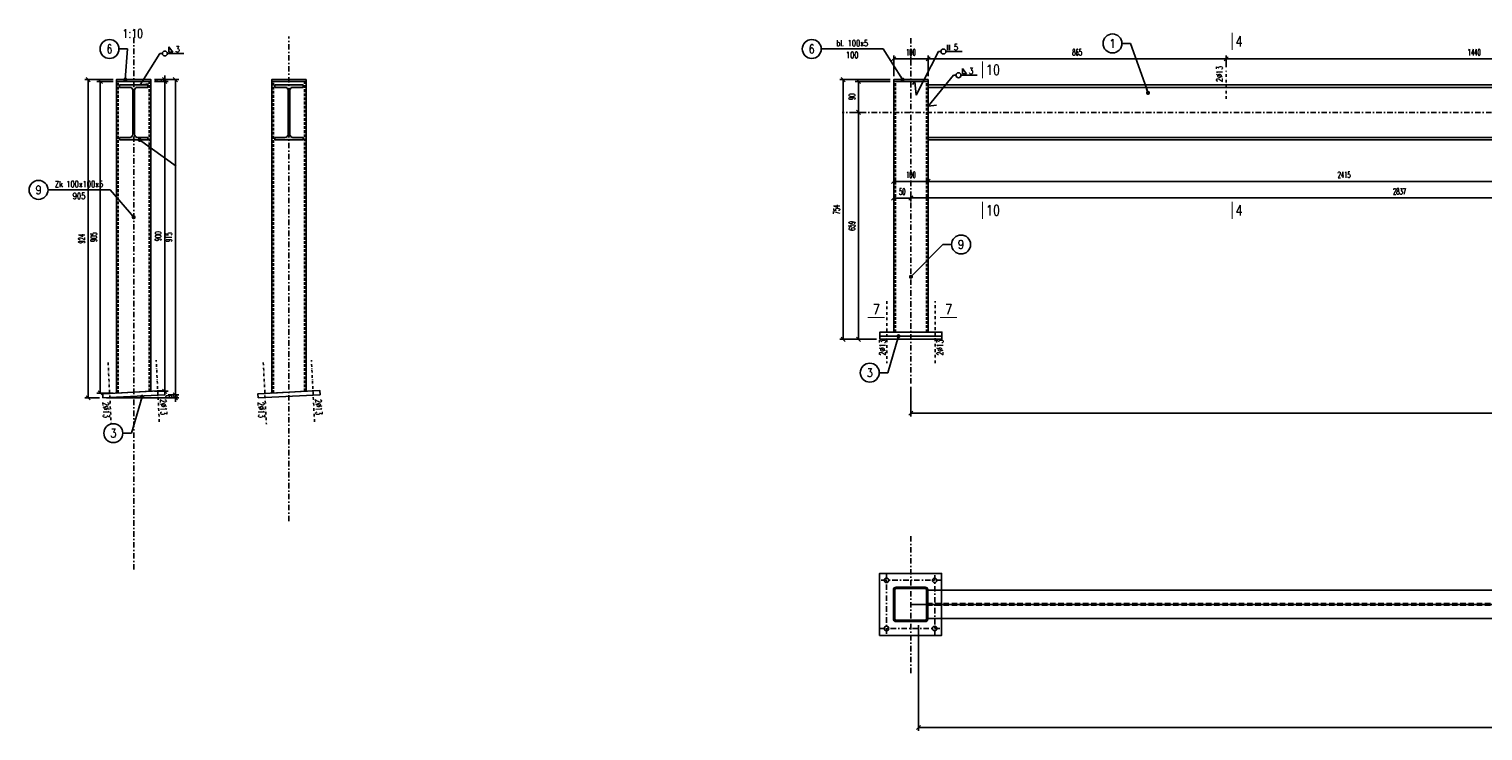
# Model space of a CAD drawing. Header units: millimetres. Extents: x -228255 to 14536, y -140109 to 119945.
# Tile 30 of 123: x -196131 to -191910, y 58264 to 60302. Entities that reach past the tile are written whole.
import ezdxf
from ezdxf.enums import TextEntityAlignment as Align

# ---------------------------------------------------------------- set-up
doc = ezdxf.new("R2010")
doc.units = ezdxf.units.MM
doc.header["$LTSCALE"] = 2.5
for name, pattern in [('DASHDOT', [25.4, 12.7, -6.35, 0, -6.35]), ('DASHDOT2', [12.7, 6.35, -3.175, 0, -3.175]), ('DASHED2', [9.524999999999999, 6.35, -3.175])]:
    doc.linetypes.add(name, pattern=pattern)
for name, color, linetype in [('Gruba', 6, 'Continuous'), ('Opisy_stal', 7, 'Continuous'), ('Osie', 134, 'DASHDOT'), ('Osie_laczniki', 157, 'DASHDOT2'), ('stal', 4, 'Continuous'), ('Stal_nw', 181, 'DASHED2'), ('Stal_przekroj', 1, 'Continuous'), ('Tekst', 31, 'Continuous'), ('Wymiary', 86, 'Continuous')]:
    doc.layers.add(name, color=color, linetype=linetype)
doc.styles.get("Standard").update_dxf_attribs({"font": 'romans.shx', "width": 0.65})
doc.styles.add('style1', font='romand.shx', dxfattribs={"width": 0.8})
doc.styles.add('style3', font='romans.shx', dxfattribs={"width": 0.5})
doc.dimstyles.new('Skala_10', dxfattribs={"dimtxt": 18, "dimasz": 12, "dimexe": 10, "dimexo": 10, "dimgap": 10, "dimtad": 1, "dimdec": 0, "dimdsep": 46, "dimtxsty": 'style3', "dimblk": 'OBLIQUE', "dimcen": 0, "dimdle": 1, "dimclrd": 256, "dimclre": 256, "dimclrt": 31, "dimadec": 1, "dimazin": 0, "dimtfac": 1, "dimtdec": 0, "dimtix": 1, "dimtmove": 2, "dimatfit": 0, "dimldrblk": 'DOT', "dimfxl": 1, "dimtolj": 1, "dimtzin": 0, "dimlwd": -1, "dimlwe": -1, "dimarcsym": 0})
doc.dimstyles.new('Skala_10$7', dxfattribs={"dimscale": 0, "dimtxt": 18, "dimasz": 12, "dimexe": 10, "dimexo": 15, "dimgap": 5, "dimtad": 1, "dimdec": 0, "dimrnd": 0.5, "dimzin": 9, "dimdsep": 46, "dimtxsty": 'Standard', "dimblk1": 'OBLIQUE', "dimblk2": 'OBLIQUE', "dimsah": 1, "dimcen": 10, "dimdle": 10, "dimclrt": 31, "dimadec": 0, "dimazin": 0, "dimtfac": 1, "dimtdec": 0, "dimtmove": 2, "dimatfit": 3, "dimldrblk": 'DOT', "dimfxl": 1, "dimtolj": 1, "dimtzin": 9, "dimarcsym": 0})

# ---------------------------------------------------------------- blocks, each defined once
blk = doc.blocks.new('I160PE')
for p, q in [((-41, 160), (41, 160)), ((-41, 160), (-41, 152.6)), ((-41, 152.6), (-11.5, 152.6)), ((-2.5, 16.4), (-2.5, 143.6)), ((2.5, 16.4), (2.5, 143.6)), ((11.5, 152.6), (41, 152.6)), ((41, 160), (41, 152.6)), ((-41, 7.4), (-11.5, 7.399999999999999)), ((-41, 7.4), (-41, 0)), ((-41, 0), (41, 0)), ((11.5, 7.399999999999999), (41, 7.4)), ((41, 7.4), (41, 0))]:
    blk.add_line(p, q)
for centre, start, end in [((-11.5, 143.6), 0, 90), ((11.5, 143.6), 90, 180), ((-11.5, 16.4), 270, 0), ((11.5, 16.4), 180, 270)]:
    blk.add_arc(centre, 9, start, end)
blk = doc.blocks.new('Pach_obwod_prawa')
at = {"color": 7}
for p, q in [((0, 2.842170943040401e-14), (7.200000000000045, 2.842170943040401e-14)), ((21.59999999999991, 2.842170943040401e-14), (69.11999999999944, 2.842170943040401e-14)), ((26.23679999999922, 4.320000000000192), (26.23679999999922, 19.44000000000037)), ((26.23679999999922, 19.44000000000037), (37.75680000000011, 4.320000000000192)), ((37.75680000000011, 4.320000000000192), (26.23679999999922, 4.320000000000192))]:
    blk.add_line(p, q, dxfattribs=at)
blk.add_circle((14.39999999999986, 2.842170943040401e-14), 7.2, dxfattribs=at)
at = {"color": 31, "width": 0.8}
blk.add_attdef('A', (44.95680000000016, 3.600000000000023), '', height=18, dxfattribs=at)
blk = doc.blocks.new('_Oblique')
at = {"color": 0, "linetype": 'ByBlock', "lineweight": -2}
blk.add_line((-0.5, -0.5), (0.5, 0.5), dxfattribs=at)
blk = doc.blocks.new('Elem_lewy')
at = {"color": 7}
blk.add_line((-2.273736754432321e-13, 5.684341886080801e-14), (-25.00000000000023, 8.526512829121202e-14), dxfattribs=at)
blk.add_circle((-52.50000000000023, 5.684341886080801e-14), 27.5, dxfattribs=at)
at = {"color": 31, "width": 0.8}
blk.add_attdef('22', text='', height=25, dxfattribs=at).set_placement((-52.50000000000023, 5.684341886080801e-14), align=Align.MIDDLE)
blk = doc.blocks.new('*D656')
at = {"layer": 'Defpoints', "color": 0, "ltscale": 0.5, "transparency": 16777216}
for p in [(-195916.0741650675, 59231.07521517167), (-195736.2987440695, 59240.06398622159), (-195705.8369486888, 59240.06398622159)]:
    blk.add_point(p, dxfattribs=at)
at = {"layer": 'Wymiary', "ltscale": 0.5, "transparency": 16777216}
for p, q in [((-195906.0741650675, 59231.07521517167), (-195695.8369486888, 59231.07521517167)), ((-195726.2987440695, 59240.06398622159), (-195695.8369486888, 59240.06398622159)), ((-195705.8369486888, 59240.06398622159), (-195705.8369486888, 59252.06398622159)), ((-195705.8369486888, 59231.07521517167), (-195705.8369486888, 59240.06398622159)), ((-195705.8369486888, 59231.07521517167), (-195705.8369486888, 59219.07521517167))]:
    blk.add_line(p, q, dxfattribs=at)
at = {"layer": 'Wymiary', "ltscale": 0.5, "transparency": 16777216, "xscale": 12, "yscale": 12, "zscale": 12}
for p, rotation in [((-195705.8369486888, 59240.06398622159), 270), ((-195705.8369486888, 59231.07521517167), 90)]:
    blk.add_blockref('_Oblique', p, dxfattribs=dict(at, rotation=rotation))
at = {"layer": 'Wymiary', "color": 31, "ltscale": 0.5, "transparency": 16777216, "insert": (-195724.8369486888, 59235.5696006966), "char_height": 18, "attachment_point": 5, "rotation": 90, "style": 'style3'}
blk.add_mtext('\\A1;9', dxfattribs=at)
blk = doc.blocks.new('_Dot')
at = {"color": 0, "linetype": 'ByBlock', "lineweight": -2}
blk.add_line((-0.5, 0), (-1, 0), dxfattribs=at)
at = {"color": 0, "linetype": 'ByBlock', "const_width": 0.5}
blk.add_lwpolyline([(-0.25, 0, 1), (0.25, 0, 1)], format="xyb", close=True, dxfattribs=at)
blk = doc.blocks.new('*D657')
at = {"layer": 'Defpoints', "color": 0, "ltscale": 0.5, "transparency": 16777216}
for p in [(-195776.7857059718, 60155.05930360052), (-195705.8369486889, 60155.05930360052), (-195736.2987440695, 59240.06398622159)]:
    blk.add_point(p, dxfattribs=at)
at = {"layer": 'Wymiary', "ltscale": 0.5, "transparency": 16777216}
for p, q in [((-195766.7857059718, 60155.05930360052), (-195695.8369486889, 60155.05930360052)), ((-195705.8369486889, 59239.06398622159), (-195705.8369486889, 60156.05930360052)), ((-195726.2987440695, 59240.06398622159), (-195695.8369486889, 59240.06398622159))]:
    blk.add_line(p, q, dxfattribs=at)
at = {"layer": 'Wymiary', "ltscale": 0.5, "transparency": 16777216, "xscale": 12, "yscale": 12, "zscale": 12}
for p, rotation in [((-195705.8369486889, 60155.05930360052), 90), ((-195705.8369486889, 59240.06398622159), 270)]:
    blk.add_blockref('_Oblique', p, dxfattribs=dict(at, rotation=rotation))
at = {"layer": 'Wymiary', "color": 31, "ltscale": 0.5, "transparency": 16777216, "insert": (-195724.8369486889, 59697.56164491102), "char_height": 18, "attachment_point": 5, "rotation": 90, "style": 'style3'}
blk.add_mtext('\\A1;915', dxfattribs=at)
blk = doc.blocks.new('*D658')
at = {"layer": 'Defpoints', "color": 0, "ltscale": 0.5, "transparency": 16777216}
for p in [(-195776.7857059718, 60150.05930360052), (-195776.7857059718, 59250.05462876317), (-195736.9060312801, 59250.05462876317)]:
    blk.add_point(p, dxfattribs=at)
at = {"layer": 'Wymiary', "ltscale": 0.5, "transparency": 16777216}
for p, q in [((-195766.7857059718, 60150.05930360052), (-195726.9060312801, 60150.05930360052)), ((-195736.9060312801, 60151.05930360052), (-195736.9060312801, 59249.05462876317)), ((-195766.7857059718, 59250.05462876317), (-195726.9060312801, 59250.05462876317))]:
    blk.add_line(p, q, dxfattribs=at)
at = {"layer": 'Wymiary', "ltscale": 0.5, "transparency": 16777216, "xscale": 12, "yscale": 12, "zscale": 12}
for p, rotation in [((-195736.9060312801, 60150.05930360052), 90), ((-195736.9060312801, 59250.05462876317), 270)]:
    blk.add_blockref('_Oblique', p, dxfattribs=dict(at, rotation=rotation))
at = {"layer": 'Wymiary', "color": 31, "ltscale": 0.5, "transparency": 16777216, "insert": (-195755.9060312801, 59700.05696618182), "char_height": 18, "attachment_point": 5, "rotation": 90, "style": 'style3'}
blk.add_mtext('\\A1;900', dxfattribs=at)
blk = doc.blocks.new('*D659')
at = {"layer": 'Defpoints', "color": 0, "ltscale": 0.5, "transparency": 16777216}
for p in [(-195923.7129257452, 60150.05930360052), (-195876.7857059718, 60150.05930360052), (-195876.7857059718, 59245.05462876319)]:
    blk.add_point(p, dxfattribs=at)
at = {"layer": 'Wymiary', "ltscale": 0.5, "transparency": 16777216}
for p, q in [((-195886.7857059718, 60150.05930360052), (-195933.7129257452, 60150.05930360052)), ((-195923.7129257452, 59244.05462876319), (-195923.7129257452, 60151.05930360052)), ((-195886.7857059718, 59245.05462876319), (-195933.7129257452, 59245.05462876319))]:
    blk.add_line(p, q, dxfattribs=at)
at = {"layer": 'Wymiary', "ltscale": 0.5, "transparency": 16777216, "xscale": 12, "yscale": 12, "zscale": 12}
for p, rotation in [((-195923.7129257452, 60150.05930360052), 90), ((-195923.7129257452, 59245.05462876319), 270)]:
    blk.add_blockref('_Oblique', p, dxfattribs=dict(at, rotation=rotation))
at = {"layer": 'Wymiary', "color": 31, "ltscale": 0.5, "transparency": 16777216, "insert": (-195942.7129257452, 59697.55696618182), "char_height": 18, "attachment_point": 5, "rotation": 90, "style": 'style3'}
blk.add_mtext('\\A1;905', dxfattribs=at)
blk = doc.blocks.new('*D660')
at = {"layer": 'Defpoints', "color": 0, "ltscale": 0.5, "transparency": 16777216}
for p in [(-195776.7857059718, 60155.05930360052), (-195776.7857059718, 60150.05930360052), (-195736.9060312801, 60150.05930360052)]:
    blk.add_point(p, dxfattribs=at)
at = {"layer": 'Wymiary', "ltscale": 0.5, "transparency": 16777216}
for p, q in [((-195766.7857059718, 60155.05930360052), (-195726.9060312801, 60155.05930360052)), ((-195766.7857059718, 60150.05930360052), (-195726.9060312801, 60150.05930360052)), ((-195736.9060312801, 60155.05930360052), (-195736.9060312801, 60167.05930360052)), ((-195736.9060312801, 60155.05930360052), (-195736.9060312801, 60150.05930360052)), ((-195736.9060312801, 60150.05930360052), (-195736.9060312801, 60138.05930360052))]:
    blk.add_line(p, q, dxfattribs=at)
at = {"layer": 'Wymiary', "ltscale": 0.5, "transparency": 16777216, "xscale": 12, "yscale": 12, "zscale": 12}
for p, rotation in [((-195736.9060312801, 60155.05930360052), 270), ((-195736.9060312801, 60150.05930360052), 90)]:
    blk.add_blockref('_Oblique', p, dxfattribs=dict(at, rotation=rotation))
at = {"layer": 'Wymiary', "color": 31, "ltscale": 0.5, "transparency": 16777216, "insert": (-195755.9060312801, 60152.55930360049), "char_height": 18, "attachment_point": 5, "rotation": 90, "style": 'style3'}
blk.add_mtext('\\A1;5', dxfattribs=at)
blk = doc.blocks.new('*D661')
at = {"layer": 'Defpoints', "color": 0, "ltscale": 0.5, "transparency": 16777216}
for p in [(-195958.7095576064, 60155.05930360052), (-195876.7857059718, 60155.05930360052), (-195916.0741650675, 59231.07521517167)]:
    blk.add_point(p, dxfattribs=at)
at = {"layer": 'Wymiary', "ltscale": 0.5, "transparency": 16777216}
for p, q in [((-195886.7857059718, 60155.05930360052), (-195968.7095576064, 60155.05930360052)), ((-195958.7095576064, 59230.07521517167), (-195958.7095576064, 60156.05930360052)), ((-195926.0741650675, 59231.07521517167), (-195968.7095576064, 59231.07521517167))]:
    blk.add_line(p, q, dxfattribs=at)
at = {"layer": 'Wymiary', "ltscale": 0.5, "transparency": 16777216, "xscale": 12, "yscale": 12, "zscale": 12}
for p, rotation in [((-195958.7095576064, 60155.05930360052), 90), ((-195958.7095576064, 59231.07521517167), 270)]:
    blk.add_blockref('_Oblique', p, dxfattribs=dict(at, rotation=rotation))
at = {"layer": 'Wymiary', "color": 31, "ltscale": 0.5, "transparency": 16777216, "insert": (-195977.7095576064, 59693.06725938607), "char_height": 18, "attachment_point": 5, "rotation": 90, "style": 'style3'}
blk.add_mtext('\\A1;924', dxfattribs=at)
blk = doc.blocks.new('*D668')
at = {"ltscale": 0.5, "transparency": 16777216}
for p, q in [((-187946.607858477, 58580.24564024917), (-187946.607858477, 58263.85227588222)), ((-193548.6078584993, 58571.24564024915), (-193548.6078584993, 58263.85227588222)), ((-187945.607858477, 58273.85227588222), (-193549.6078584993, 58273.85227588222))]:
    blk.add_line(p, q, dxfattribs=at)
at = {"layer": 'Defpoints', "color": 0, "ltscale": 0.5, "transparency": 16777216}
for p in [(-193548.6078584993, 58581.24564024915), (-187946.607858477, 58590.24564024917), (-193548.6078584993, 58273.85227588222)]:
    blk.add_point(p, dxfattribs=at)
at = {"ltscale": 0.5, "transparency": 16777216, "xscale": 12, "yscale": 12, "zscale": 12, "rotation": 180}
blk.add_blockref('_Oblique', (-193548.6078584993, 58273.85227588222), dxfattribs=at)
at = {"ltscale": 0.5, "transparency": 16777216, "xscale": 12, "yscale": 12, "zscale": 12}
blk.add_blockref('_Oblique', (-187946.607858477, 58273.85227588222), dxfattribs=at)
at = {"color": 31, "ltscale": 0.5, "transparency": 16777216, "insert": (-190747.6078584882, 58292.85227588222), "char_height": 18, "attachment_point": 5, "style": 'style3'}
blk.add_mtext('\\A1;5602', dxfattribs=at)
blk = doc.blocks.new('Op_el_lewy')
at = {"color": 7}
blk.add_line((0, 8.526512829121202e-14), (-180, 8.526512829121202e-14), dxfattribs=at)
blk.add_circle((-207.5, 8.526512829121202e-14), 27.5, dxfattribs=at)
at = {"color": 31, "width": 0.8}
blk.add_attdef('22', text='', height=25, dxfattribs=at).set_placement((-207.5, 8.526512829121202e-14), align=Align.MIDDLE)
for tag, p in [('ZK_120X120X5', (-90, 7.874999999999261)), ('1000', (-90, -26.64899999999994))]:
    blk.add_attdef(tag, text='', height=18, dxfattribs=at).set_placement(p, align=Align.CENTER)
blk = doc.blocks.new('Zk100x100x4')
for points in [[(-41.99999999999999, -50), (42.00000000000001, -50, 0.414213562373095), (50.00000000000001, -42), (50.00000000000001, 42, 0.414213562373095), (42.00000000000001, 50), (-42, 50, 0.414213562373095), (-50, 42), (-49.99999999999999, -42, 0.414213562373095)], [(-41.99999999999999, -46), (42.00000000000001, -46, 0.414213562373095), (46.00000000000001, -42), (46.00000000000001, 42, 0.414213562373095), (42.00000000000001, 46), (-41.99999999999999, 46, 0.414213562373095), (-45.99999999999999, 42), (-45.99999999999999, -42, 0.414213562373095)]]:
    blk.add_lwpolyline(points, format="xyb", close=True)
blk = doc.blocks.new('*D1143')
at = {"layer": 'Defpoints', "color": 0, "ltscale": 0.5, "transparency": 16777216}
for p in [(-193570.607858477, 59272.55948949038), (-187896.607858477, 59272.55948949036), (-187896.607858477, 59186.42538434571)]:
    blk.add_point(p, dxfattribs=at)
at = {"layer": 'Wymiary', "ltscale": 0.5, "transparency": 16777216}
for p, q in [((-193570.607858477, 59262.55948949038), (-193570.607858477, 59176.42538434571)), ((-187896.607858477, 59262.55948949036), (-187896.607858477, 59176.42538434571)), ((-193571.607858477, 59186.42538434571), (-187895.607858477, 59186.42538434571))]:
    blk.add_line(p, q, dxfattribs=at)
at = {"layer": 'Wymiary', "ltscale": 0.5, "transparency": 16777216, "xscale": 12, "yscale": 12, "zscale": 12, "rotation": 180}
blk.add_blockref('_Oblique', (-193570.607858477, 59186.42538434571), dxfattribs=at)
at = {"layer": 'Wymiary', "ltscale": 0.5, "transparency": 16777216, "xscale": 12, "yscale": 12, "zscale": 12}
blk.add_blockref('_Oblique', (-187896.607858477, 59186.42538434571), dxfattribs=at)
at = {"layer": 'Wymiary', "color": 31, "ltscale": 0.5, "transparency": 16777216, "insert": (-190733.607858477, 59205.42538434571), "char_height": 18, "attachment_point": 5, "style": 'style3'}
blk.add_mtext('\\A1;5674', dxfattribs=at)
blk = doc.blocks.new('*D1145')
at = {"layer": 'Defpoints', "color": 0, "ltscale": 0.5, "transparency": 16777216}
for p in [(-193520.607858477, 59890.80306793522), (-191105.6078823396, 59890.87312922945), (-191105.6078823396, 59859.60583883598)]:
    blk.add_point(p, dxfattribs=at)
at = {"layer": 'Wymiary', "ltscale": 0.5, "transparency": 16777216}
for p, q in [((-193521.607858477, 59859.60583883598), (-191104.6078823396, 59859.60583883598)), ((-193520.607858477, 59880.80306793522), (-193520.607858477, 59849.60583883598)), ((-191105.6078823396, 59880.87312922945), (-191105.6078823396, 59849.60583883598))]:
    blk.add_line(p, q, dxfattribs=at)
at = {"layer": 'Wymiary', "ltscale": 0.5, "transparency": 16777216, "xscale": 12, "yscale": 12, "zscale": 12, "rotation": 180}
blk.add_blockref('_Oblique', (-193520.607858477, 59859.60583883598), dxfattribs=at)
at = {"layer": 'Wymiary', "ltscale": 0.5, "transparency": 16777216, "xscale": 12, "yscale": 12, "zscale": 12}
blk.add_blockref('_Oblique', (-191105.6078823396, 59859.60583883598), dxfattribs=at)
at = {"layer": 'Wymiary', "color": 31, "ltscale": 0.5, "transparency": 16777216, "insert": (-192313.1078704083, 59878.60583883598), "char_height": 18, "attachment_point": 5, "style": 'style3'}
blk.add_mtext('\\A1;2415', dxfattribs=at)
blk = doc.blocks.new('*D1148')
at = {"layer": 'Defpoints', "color": 0, "ltscale": 0.5, "transparency": 16777216}
for p in [(-193620.607858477, 59874.9358912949), (-193520.607858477, 59874.9358912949), (-193520.607858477, 59859.60583883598)]:
    blk.add_point(p, dxfattribs=at)
at = {"layer": 'Wymiary', "ltscale": 0.5, "transparency": 16777216}
for p, q in [((-193621.607858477, 59859.60583883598), (-193519.607858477, 59859.60583883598)), ((-193620.607858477, 59864.9358912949), (-193620.607858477, 59849.60583883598)), ((-193520.607858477, 59864.9358912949), (-193520.607858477, 59849.60583883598))]:
    blk.add_line(p, q, dxfattribs=at)
at = {"layer": 'Wymiary', "ltscale": 0.5, "transparency": 16777216, "xscale": 12, "yscale": 12, "zscale": 12, "rotation": 180}
blk.add_blockref('_Oblique', (-193620.607858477, 59859.60583883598), dxfattribs=at)
at = {"layer": 'Wymiary', "ltscale": 0.5, "transparency": 16777216, "xscale": 12, "yscale": 12, "zscale": 12}
blk.add_blockref('_Oblique', (-193520.607858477, 59859.60583883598), dxfattribs=at)
at = {"layer": 'Wymiary', "color": 31, "ltscale": 0.5, "transparency": 16777216, "insert": (-193570.607858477, 59878.60583883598), "char_height": 18, "attachment_point": 5, "style": 'style3'}
blk.add_mtext('\\A1;100', dxfattribs=at)
blk = doc.blocks.new('Row_obwod_prawa')
at = {"color": 7}
for p, q in [((0, 2.842170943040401e-14), (7.200000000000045, 2.842170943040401e-14)), ((21.59999999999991, 2.842170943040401e-14), (69.11999999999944, 2.842170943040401e-14)), ((26.23679999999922, 3.600000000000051), (26.23679999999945, 19.60000000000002)), ((32.53679999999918, 3.600000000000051), (32.53679999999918, 19.60000000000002))]:
    blk.add_line(p, q, dxfattribs=at)
blk.add_circle((14.39999999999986, 2.842170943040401e-14), 7.2, dxfattribs=at)
at = {"color": 31, "width": 0.8}
blk.add_attdef('A', (44.95680000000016, 3.600000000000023), '', height=18, dxfattribs=at)
blk = doc.blocks.new('Elem_prawy')
at = {"color": 7}
blk.add_line((0, -5.684341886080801e-14), (25, -2.842170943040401e-14), dxfattribs=at)
blk.add_circle((52.5, -5.684341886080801e-14), 27.5, dxfattribs=at)
at = {"color": 31, "width": 0.8}
blk.add_attdef('22', text='', height=25, dxfattribs=at).set_placement((52.5, -5.684341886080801e-14), align=Align.MIDDLE)
blk = doc.blocks.new('*D1167')
at = {"layer": 'Defpoints', "color": 0, "ltscale": 0.5, "transparency": 16777216}
for p in [(-193620.607858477, 59836.72057184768), (-193570.6078584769, 59831.68496204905), (-193570.6078584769, 59811.009895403)]:
    blk.add_point(p, dxfattribs=at)
at = {"layer": 'Wymiary', "ltscale": 0.5, "transparency": 16777216}
for p, q in [((-193621.607858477, 59811.009895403), (-193569.6078584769, 59811.009895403)), ((-193620.607858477, 59826.72057184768), (-193620.607858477, 59801.009895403)), ((-193570.6078584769, 59821.68496204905), (-193570.6078584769, 59801.009895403))]:
    blk.add_line(p, q, dxfattribs=at)
at = {"layer": 'Wymiary', "ltscale": 0.5, "transparency": 16777216, "xscale": 12, "yscale": 12, "zscale": 12, "rotation": 180}
blk.add_blockref('_Oblique', (-193620.607858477, 59811.009895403), dxfattribs=at)
at = {"layer": 'Wymiary', "ltscale": 0.5, "transparency": 16777216, "xscale": 12, "yscale": 12, "zscale": 12}
blk.add_blockref('_Oblique', (-193570.6078584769, 59811.009895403), dxfattribs=at)
at = {"layer": 'Wymiary', "color": 31, "ltscale": 0.5, "transparency": 16777216, "insert": (-193595.6078584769, 59830.009895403), "char_height": 18, "attachment_point": 5, "style": 'style3'}
blk.add_mtext('\\A1;50', dxfattribs=at)
blk = doc.blocks.new('*D1168')
at = {"layer": 'Defpoints', "color": 0, "ltscale": 0.5, "transparency": 16777216}
for p in [(-190733.6078584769, 59930.05930360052), (-193570.6078584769, 59831.68496204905), (-190733.6078584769, 59811.34742872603)]:
    blk.add_point(p, dxfattribs=at)
at = {"layer": 'Wymiary', "ltscale": 0.5, "transparency": 16777216}
for p, q in [((-190733.6078584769, 59920.05930360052), (-190733.6078584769, 59801.34742872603)), ((-193571.6078584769, 59811.34742872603), (-190732.6078584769, 59811.34742872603)), ((-193570.6078584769, 59821.68496204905), (-193570.6078584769, 59801.34742872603))]:
    blk.add_line(p, q, dxfattribs=at)
at = {"layer": 'Wymiary', "ltscale": 0.5, "transparency": 16777216, "xscale": 12, "yscale": 12, "zscale": 12, "rotation": 180}
blk.add_blockref('_Oblique', (-193570.6078584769, 59811.34742872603), dxfattribs=at)
at = {"layer": 'Wymiary', "ltscale": 0.5, "transparency": 16777216, "xscale": 12, "yscale": 12, "zscale": 12}
blk.add_blockref('_Oblique', (-190733.6078584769, 59811.34742872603), dxfattribs=at)
at = {"layer": 'Wymiary', "color": 31, "ltscale": 0.5, "transparency": 16777216, "insert": (-192152.1078584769, 59830.34742872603), "char_height": 18, "attachment_point": 5, "style": 'style3'}
blk.add_mtext('\\A1;2837', dxfattribs=at)
blk = doc.blocks.new('*D1172')
at = {"layer": 'Defpoints', "color": 0, "ltscale": 0.5, "transparency": 16777216}
for p in [(-192655.6078823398, 60215.34405248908), (-193520.607858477, 60155.05930360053), (-192655.6078823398, 60181.05930360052)]:
    blk.add_point(p, dxfattribs=at)
at = {"layer": 'Wymiary', "ltscale": 0.5, "transparency": 16777216}
for p, q in [((-193520.607858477, 60165.05930360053), (-193520.607858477, 60225.34405248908)), ((-192655.6078823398, 60191.05930360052), (-192655.6078823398, 60225.34405248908)), ((-193521.607858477, 60215.34405248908), (-192654.6078823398, 60215.34405248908))]:
    blk.add_line(p, q, dxfattribs=at)
at = {"layer": 'Wymiary', "ltscale": 0.5, "transparency": 16777216, "xscale": 12, "yscale": 12, "zscale": 12, "rotation": 180}
blk.add_blockref('_Oblique', (-193520.607858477, 60215.34405248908), dxfattribs=at)
at = {"layer": 'Wymiary', "ltscale": 0.5, "transparency": 16777216, "xscale": 12, "yscale": 12, "zscale": 12}
blk.add_blockref('_Oblique', (-192655.6078823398, 60215.34405248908), dxfattribs=at)
at = {"layer": 'Wymiary', "color": 31, "ltscale": 0.5, "transparency": 16777216, "insert": (-193088.1078704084, 60234.34405248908), "char_height": 18, "attachment_point": 5, "style": 'style3'}
blk.add_mtext('\\A1;865', dxfattribs=at)
blk = doc.blocks.new('*D1173')
at = {"layer": 'Defpoints', "color": 0, "ltscale": 0.5, "transparency": 16777216}
for p in [(-191215.6078823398, 60215.34405248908), (-192655.6078823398, 60181.05930360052), (-191215.6078823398, 60181.05930360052)]:
    blk.add_point(p, dxfattribs=at)
at = {"layer": 'Wymiary', "ltscale": 0.5, "transparency": 16777216}
for p, q in [((-192655.6078823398, 60191.05930360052), (-192655.6078823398, 60225.34405248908)), ((-191215.6078823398, 60191.05930360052), (-191215.6078823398, 60225.34405248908)), ((-192656.6078823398, 60215.34405248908), (-191214.6078823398, 60215.34405248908))]:
    blk.add_line(p, q, dxfattribs=at)
at = {"layer": 'Wymiary', "ltscale": 0.5, "transparency": 16777216, "xscale": 12, "yscale": 12, "zscale": 12, "rotation": 180}
blk.add_blockref('_Oblique', (-192655.6078823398, 60215.34405248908), dxfattribs=at)
at = {"layer": 'Wymiary', "ltscale": 0.5, "transparency": 16777216, "xscale": 12, "yscale": 12, "zscale": 12}
blk.add_blockref('_Oblique', (-191215.6078823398, 60215.34405248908), dxfattribs=at)
at = {"layer": 'Wymiary', "color": 31, "ltscale": 0.5, "transparency": 16777216, "insert": (-191935.6078823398, 60234.34405248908), "char_height": 18, "attachment_point": 5, "style": 'style3'}
blk.add_mtext('\\A1;1440', dxfattribs=at)
blk = doc.blocks.new('*D1174')
at = {"layer": 'Defpoints', "color": 0, "ltscale": 0.5, "transparency": 16777216}
for p in [(-193620.607858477, 60215.34405248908), (-193620.607858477, 60155.05930360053), (-193520.607858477, 60155.05930360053)]:
    blk.add_point(p, dxfattribs=at)
at = {"layer": 'Wymiary', "ltscale": 0.5, "transparency": 16777216}
for p, q in [((-193620.607858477, 60165.05930360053), (-193620.607858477, 60225.34405248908)), ((-193520.607858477, 60165.05930360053), (-193520.607858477, 60225.34405248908)), ((-193519.607858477, 60215.34405248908), (-193621.607858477, 60215.34405248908))]:
    blk.add_line(p, q, dxfattribs=at)
at = {"layer": 'Wymiary', "ltscale": 0.5, "transparency": 16777216, "xscale": 12, "yscale": 12, "zscale": 12, "rotation": 180}
blk.add_blockref('_Oblique', (-193620.607858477, 60215.34405248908), dxfattribs=at)
at = {"layer": 'Wymiary', "ltscale": 0.5, "transparency": 16777216, "xscale": 12, "yscale": 12, "zscale": 12}
blk.add_blockref('_Oblique', (-193520.607858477, 60215.34405248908), dxfattribs=at)
at = {"layer": 'Wymiary', "color": 31, "ltscale": 0.5, "transparency": 16777216, "insert": (-193570.607858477, 60234.34405248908), "char_height": 18, "attachment_point": 5, "style": 'style3'}
blk.add_mtext('\\A1;100', dxfattribs=at)
blk = doc.blocks.new('*D1179')
at = {"layer": 'Defpoints', "color": 0, "ltscale": 0.5, "transparency": 16777216}
for p in [(-193620.6078584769, 60155.05930360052), (-193767.354509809, 59401.04503669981), (-193660.6078584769, 59401.04503669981)]:
    blk.add_point(p, dxfattribs=at)
at = {"layer": 'Wymiary', "ltscale": 0.5, "transparency": 16777216}
for p, q in [((-193630.6078584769, 60155.05930360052), (-193777.354509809, 60155.05930360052)), ((-193767.354509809, 60156.05930360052), (-193767.354509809, 59400.04503669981)), ((-193670.6078584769, 59401.04503669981), (-193777.354509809, 59401.04503669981))]:
    blk.add_line(p, q, dxfattribs=at)
at = {"layer": 'Wymiary', "ltscale": 0.5, "transparency": 16777216, "xscale": 12, "yscale": 12, "zscale": 12}
for p, rotation in [((-193767.354509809, 60155.05930360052), 90), ((-193767.354509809, 59401.04503669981), 270)]:
    blk.add_blockref('_Oblique', p, dxfattribs=dict(at, rotation=rotation))
at = {"layer": 'Wymiary', "color": 31, "ltscale": 0.5, "transparency": 16777216, "insert": (-193786.354509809, 59778.05217015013), "char_height": 18, "attachment_point": 5, "rotation": 90, "style": 'style3'}
blk.add_mtext('\\A1;754', dxfattribs=at)
blk = doc.blocks.new('*D1180')
at = {"layer": 'Defpoints', "color": 0, "ltscale": 0.5, "transparency": 16777216}
for p in [(-193722.752587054, 60060.05930360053), (-193709.3879642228, 60060.05930360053), (-193660.6078584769, 59401.04503669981)]:
    blk.add_point(p, dxfattribs=at)
at = {"layer": 'Wymiary', "ltscale": 0.5, "transparency": 16777216}
for p, q in [((-193719.3879642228, 60060.05930360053), (-193732.752587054, 60060.05930360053)), ((-193722.752587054, 59400.04503669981), (-193722.752587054, 60061.05930360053)), ((-193670.6078584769, 59401.04503669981), (-193732.752587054, 59401.04503669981))]:
    blk.add_line(p, q, dxfattribs=at)
at = {"layer": 'Wymiary', "ltscale": 0.5, "transparency": 16777216, "xscale": 12, "yscale": 12, "zscale": 12}
for p, rotation in [((-193722.752587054, 60060.05930360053), 90), ((-193722.752587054, 59401.04503669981), 270)]:
    blk.add_blockref('_Oblique', p, dxfattribs=dict(at, rotation=rotation))
at = {"layer": 'Wymiary', "color": 31, "ltscale": 0.5, "transparency": 16777216, "insert": (-193741.752587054, 59730.55217015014), "char_height": 18, "attachment_point": 5, "rotation": 90, "style": 'style3'}
blk.add_mtext('\\A1;659', dxfattribs=at)
blk = doc.blocks.new('*D1181')
at = {"layer": 'Defpoints', "color": 0, "ltscale": 0.5, "transparency": 16777216}
for p in [(-193620.6078584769, 60150.05930360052), (-193722.7525870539, 60060.05930360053), (-193700.2513529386, 60060.05930360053)]:
    blk.add_point(p, dxfattribs=at)
at = {"layer": 'Wymiary', "ltscale": 0.5, "transparency": 16777216}
for p, q in [((-193630.6078584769, 60150.05930360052), (-193732.7525870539, 60150.05930360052)), ((-193722.7525870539, 60151.05930360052), (-193722.7525870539, 60059.05930360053)), ((-193710.2513529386, 60060.05930360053), (-193732.7525870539, 60060.05930360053))]:
    blk.add_line(p, q, dxfattribs=at)
at = {"layer": 'Wymiary', "ltscale": 0.5, "transparency": 16777216, "xscale": 12, "yscale": 12, "zscale": 12}
for p, rotation in [((-193722.7525870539, 60150.05930360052), 90), ((-193722.7525870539, 60060.05930360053), 270)]:
    blk.add_blockref('_Oblique', p, dxfattribs=dict(at, rotation=rotation))
at = {"layer": 'Wymiary', "color": 31, "ltscale": 0.5, "transparency": 16777216, "insert": (-193741.7525870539, 60105.05930360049), "char_height": 18, "attachment_point": 5, "rotation": 90, "style": 'style3'}
blk.add_mtext('\\A1;90', dxfattribs=at)

msp = doc.modelspace()

# ---------------------------------------------------------------- hatches: boundary and pattern name
at = {"layer": 'Stal_przekroj', "ltscale": 0.5}
h = msp.add_hatch(color=256, dxfattribs=at)
h.dxf.hatch_style = 1
h.paths.add_polyline_path([(-195785.7857059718, 60140.05930360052), (-195867.7857059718, 60140.05930360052), (-195867.7857059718, 60132.65930360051), (-195838.2857059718, 60132.65930360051, -0.4142135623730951), (-195829.2857059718, 60123.65930360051), (-195829.2857059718, 59996.45930360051, -0.4142135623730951), (-195838.2857059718, 59987.45930360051), (-195867.7857059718, 59987.45930360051), (-195867.7857059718, 59980.05930360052), (-195785.7857059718, 59980.05930360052), (-195785.7857059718, 59987.45930360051), (-195815.2857059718, 59987.45930360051, -0.4142135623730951), (-195824.2857059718, 59996.45930360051), (-195824.2857059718, 60123.65930360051, -0.4142135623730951), (-195815.2857059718, 60132.65930360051), (-195785.7857059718, 60132.65930360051)])
h = msp.add_hatch(color=256, dxfattribs=at)
h.dxf.hatch_style = 1
h.paths.add_polyline_path([(-195364.6800466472, 60132.65930360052), (-195335.1800466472, 60132.65930360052), (-195335.1800466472, 60140.05930360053), (-195417.1800466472, 60140.05930360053), (-195417.1800466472, 60132.65930360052), (-195387.6800466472, 60132.65930360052, -0.4142135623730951), (-195378.6800466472, 60123.65930360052), (-195378.6800466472, 59996.45930360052, -0.4142135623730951), (-195387.6800466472, 59987.45930360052), (-195417.1800466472, 59987.45930360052), (-195417.1800466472, 59980.05930360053), (-195335.1800466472, 59980.05930360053), (-195335.1800466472, 59987.45930360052), (-195364.6800466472, 59987.45930360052, -0.4142135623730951), (-195373.6800466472, 59996.45930360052), (-195373.6800466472, 60123.65930360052, -0.4142135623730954)])

# ---------------------------------------------------------------- linework, layer by layer
at = {"layer": 'Gruba', "const_width": 3}
for points in [[(-192638.1843765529, 60290.98816551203), (-192638.1843765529, 60240.98816551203)], [(-193363.0938195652, 60208.49615841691), (-193363.0938195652, 60158.49615841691)], [(-193363.0938195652, 59800.60131820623), (-193363.0938195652, 59750.60131820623)], [(-192638.1843765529, 59800.60131820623), (-192638.1843765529, 59750.60131820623)], [(-193696.4603252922, 59464.42581571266), (-193646.4603252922, 59464.42581571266)], [(-193486.4726377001, 59464.42581571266), (-193436.4726377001, 59464.42581571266)]]:
    msp.add_lwpolyline(points, dxfattribs=at)
at = {"layer": 'Opisy_stal', "ltscale": 0.5}
for p, q in [((-195808.1428301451, 60140.05930360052), (-195750.758257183, 60230.9033167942)), ((-193555.8612565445, 60109.54967055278), (-193490.7920933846, 60236.68662448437)), ((-195808.1428301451, 60140.05930360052), (-195783.811887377, 60143.00273533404)), ((-193566.0484999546, 60140.58749656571), (-193559.4705866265, 60150.05930360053)), ((-193559.4705866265, 60150.05930360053), (-193555.8612565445, 60109.54967055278)), ((-193520.607858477, 60077.6882217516), (-193447.0814032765, 60167.71561215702)), ((-193520.607858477, 60077.6882217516), (-193496.2769157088, 60080.63165348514))]:
    msp.add_line(p, q, dxfattribs=at)
at = {"layer": 'Osie', "ltscale": 0.5}
for p, q in [((-195826.7857059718, 58732.33242553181), (-195826.7857059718, 60280.0593036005)), ((-195376.1800466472, 58872.6658159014), (-195376.1800466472, 60280.0593036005)), ((-193570.607858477, 59272.55948949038), (-193570.607858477, 60280.0593036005)), ((-187744.8089880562, 60060.05930360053), (-193770.607858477, 60060.05930360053)), ((-193570.607858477, 58431.24564027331), (-193570.607858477, 58831.24564027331))]:
    msp.add_line(p, q, dxfattribs=at)
at = {"layer": 'Osie', "linetype": 'ByBlock'}
msp.add_line((-187896.607858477, 58631.24564027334), (-193570.607858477, 58631.24564027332), dxfattribs=at)
at = {"layer": 'Osie_laczniki', "ltscale": 0.5}
for p, q in [((-192655.6078823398, 60099.05930360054), (-192655.6078823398, 60181.05930360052)), ((-193640.607858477, 59512.01883581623), (-193640.607858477, 59332.01883581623)), ((-193500.607858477, 59332.01883581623), (-193500.607858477, 59512.01883581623)), ((-195752.4909462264, 59161.1569369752), (-195761.4797172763, 59340.93235797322)), ((-195301.8852869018, 59161.15653518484), (-195310.8740579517, 59340.93195618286)), ((-195901.1927552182, 59333.94670607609), (-195892.2039841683, 59154.1712850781)), ((-195450.5870958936, 59333.94630428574), (-195441.5983248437, 59154.17088328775))]:
    msp.add_line(p, q, dxfattribs=at)
at = {"layer": 'Osie_laczniki'}
for p, q in [((-193641.6078584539, 58721.24564027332), (-193641.6078584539, 58541.24564027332)), ((-193501.6078584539, 58541.24564027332), (-193501.6078584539, 58721.24564027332)), ((-193481.6078584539, 58701.24564027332), (-193661.6078584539, 58701.24564027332)), ((-193661.6078584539, 58561.24564027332), (-193481.6078584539, 58561.24564027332))]:
    msp.add_line(p, q, dxfattribs=at)
at = {"layer": 'stal', "ltscale": 0.5}
for p, q in [((-193520.607858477, 60132.65930360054), (-191160.6078823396, 60132.65930360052)), ((-193520.607858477, 59987.45930360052), (-191160.6078823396, 59987.45930360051))]:
    msp.add_line(p, q, dxfattribs=at)
at = {"layer": 'stal'}
for p, q in [((-190745.6078584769, 58672.24564024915), (-193521.6078584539, 58672.24564024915)), ((-190745.6078584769, 58590.24564024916), (-193521.6078584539, 58590.24564024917))]:
    msp.add_line(p, q, dxfattribs=at)
at = {"layer": 'stal', "ltscale": 0.5}
for points in [[(-195776.7857059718, 60150.05930360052), (-195876.7857059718, 60150.05930360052), (-195876.7857059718, 60155.05930360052), (-195776.7857059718, 60155.05930360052)], [(-195876.7857059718, 59245.05462876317), (-195776.7857059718, 59250.05462876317), (-195776.7857059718, 60150.05930360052), (-195876.7857059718, 60150.05930360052)], [(-195426.1800466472, 60150.05930360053), (-195326.1800466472, 60150.05930360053), (-195326.1800466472, 60155.05930360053), (-195426.1800466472, 60155.05930360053)], [(-195426.1800466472, 59245.05422697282), (-195326.1800466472, 59250.05422697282), (-195326.1800466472, 60150.05930360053), (-195426.1800466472, 60150.05930360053)], [(-193620.607858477, 60150.05930360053), (-193520.607858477, 60150.05930360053), (-193520.607858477, 60155.05930360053), (-193620.607858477, 60155.05930360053)], [(-193660.607858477, 59410.01883581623), (-193480.607858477, 59410.01883581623), (-193480.607858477, 59422.01883581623), (-193660.607858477, 59422.01883581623)], [(-193660.607858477, 59422.01883581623), (-193480.607858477, 59422.01883581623), (-193480.607858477, 59401.0450366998), (-193660.607858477, 59401.0450366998)], [(-195916.0741650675, 59231.07521517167), (-195736.2987440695, 59240.06398622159), (-195736.8979954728, 59252.04901428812), (-195916.6734164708, 59243.06024323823)], [(-195465.4685057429, 59231.07481338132), (-195285.6930847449, 59240.06358443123), (-195286.2923361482, 59252.04861249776), (-195466.0677571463, 59243.05984144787)]]:
    msp.add_lwpolyline(points, close=True, dxfattribs=at)
for points in [[(-193520.607858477, 59422.01883581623), (-193520.607858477, 60150.05930360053), (-193620.607858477, 60150.05930360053), (-193620.607858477, 59422.01883581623)], [(-191160.6078823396, 59980.05930360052), (-193520.607858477, 59980.05930360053), (-193520.607858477, 60140.05930360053), (-191160.6078823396, 60140.05930360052)]]:
    msp.add_lwpolyline(points, dxfattribs=at)
at = {"layer": 'stal'}
msp.add_lwpolyline([(-193661.6078584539, 58541.24564027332), (-193481.6078584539, 58541.24564027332), (-193481.6078584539, 58721.24564027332), (-193661.6078584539, 58721.24564027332)], close=True, dxfattribs=at)
for centre in [(-193641.6078584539, 58701.24564027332), (-193501.6078584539, 58701.24564027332), (-193641.6078584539, 58561.24564027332), (-193501.6078584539, 58561.24564027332)]:
    msp.add_circle(centre, 6.5, dxfattribs=at)
at = {"layer": 'Stal_nw', "ltscale": 0.5}
for p, q in [((-195871.7857059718, 59245.30462876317), (-195871.7857059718, 60150.05930360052)), ((-195781.7857059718, 59249.80462876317), (-195781.7857059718, 60150.05930360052)), ((-195421.1800466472, 59245.30422697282), (-195421.1800466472, 60150.05930360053)), ((-195331.1800466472, 59249.80422697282), (-195331.1800466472, 60150.05930360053)), ((-193615.607858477, 59422.01883581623), (-193615.607858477, 60150.05930360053)), ((-193525.607858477, 59422.01883581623), (-193525.607858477, 60150.05930360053))]:
    msp.add_line(p, q, dxfattribs=at)
at = {"layer": 'Stal_nw'}
for p, q in [((-190745.6078584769, 58633.74564024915), (-193521.6078584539, 58633.74564024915)), ((-190745.6078584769, 58628.74564024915), (-193521.6078584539, 58628.74564024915))]:
    msp.add_line(p, q, dxfattribs=at)

# ---------------------------------------------------------------- block references
at = {"layer": 'Opisy_stal', "ltscale": 0.5}
for name, p, values in [('Elem_lewy', (-195844.6000661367, 60244.07288835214), {'22': '6'}), ('Op_el_lewy', (-193651.0808130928, 60244.07288835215), {'1000': '100', '22': '6', 'ZK_120X120X5': 'bl. 100x5'}), ('Elem_lewy', (-192933.0041010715, 60260.20211042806), {'22': '1'}), ('Pach_obwod_prawa', (-195750.758257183, 60230.9033167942), {'A': '3'}), ('Row_obwod_prawa', (-193490.7920933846, 60236.68662448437), {'A': '5'}), ('Pach_obwod_prawa', (-193447.0814032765, 60167.71561215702), {'A': '3'}), ('Op_el_lewy', (-195895.5240393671, 59834.81536324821), {'1000': '905', '22': '9', 'ZK_120X120X5': 'Zk 100x100x5'}), ('Elem_prawy', (-193477.5978379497, 59676.32240270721), {'22': '9'}), ('Elem_lewy', (-193637.5874875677, 59304.13235500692), {'22': '3'}), ('Elem_lewy', (-195833.4291531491, 59128.43419411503), {'22': '3'})]:
    msp.add_blockref(name, p, dxfattribs=at).add_auto_attribs(values)
at = {"layer": 'stal'}
msp.add_blockref('Zk100x100x4', (-193571.6078584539, 58631.24564027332), dxfattribs=at)
at = {"layer": 'Stal_przekroj', "ltscale": 0.5, "xscale": -1}
msp.add_blockref('I160PE', (-195826.7857059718, 59980.05930360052), dxfattribs=at)
at = {"layer": 'Stal_przekroj', "ltscale": 0.5}
msp.add_blockref('I160PE', (-195376.1800466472, 59980.05930360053), dxfattribs=at)

# ---------------------------------------------------------------- texts
at = {"layer": 'Gruba', "style": 'style1', "width": 0.8}
msp.add_text('1:10', height=25, dxfattribs=at).set_placement((-195829.6724839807, 60301.421021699), align=Align.TOP_CENTER)
for s, p in [('4', (-192628.1843765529, 60265.98816551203)), ('10', (-193353.0938195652, 60183.49615841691)), ('10', (-193353.0938195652, 59775.60131820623)), ('4', (-192628.1843765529, 59775.60131820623))]:
    msp.add_text(s, height=30, dxfattribs=at).set_placement(p, align=Align.MIDDLE_LEFT)
for p in [(-193671.4603252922, 59464.42581571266), (-193461.4726377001, 59464.42581571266)]:
    msp.add_text('7', height=30, dxfattribs=at).set_placement(p, align=Align.BOTTOM_CENTER)
at = {"layer": 'Tekst', "ltscale": 0.5, "width": 0.65}
for rotation, p in [(90, (-192665.95336278, 60148.13972732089)), (90, (-193644.2711662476, 59353.78136225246)), (90, (-193477.339134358, 59353.78136225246)), (272.8624052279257, (-195917.1250007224, 59218.78421609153)), (272.8624052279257, (-195750.4012434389, 59227.12040395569)), (272.8624052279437, (-195466.5193413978, 59218.78381430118)), (272.8624052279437, (-195299.7955841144, 59227.12000216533))]:
    msp.add_text('2%%C13', height=18, rotation=rotation, dxfattribs=at).set_placement(p)

# ---------------------------------------------------------------- dimensions: what is measured, and where the dimension line sits
at = {"ltscale": 0.5}
dim = msp.add_linear_dim(base=(-193548.6078584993, 58273.85227588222), p1=(-187946.607858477, 58590.24564024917), p2=(-193548.6078584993, 58581.24564024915), dimstyle='Skala_10', override={"dimfxl": 0}, dxfattribs=at)
dim.commit()
dim.dimension.update_dxf_attribs({"geometry": '*D668', "text_midpoint": (-190747.6078584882, 58292.85227588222)})
at = {"layer": 'Wymiary', "ltscale": 0.5}
for base, p1, p2, picture, middle in [((-193620.607858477, 60215.34405248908), (-193520.607858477, 60155.05930360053), (-193620.607858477, 60155.05930360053), '*D1174', (-193570.607858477, 60234.34405248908)), ((-192655.6078823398, 60215.34405248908), (-193520.607858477, 60155.05930360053), (-192655.6078823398, 60181.05930360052), '*D1172', (-193088.1078704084, 60234.34405248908)), ((-191215.6078823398, 60215.34405248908), (-192655.6078823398, 60181.05930360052), (-191215.6078823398, 60181.05930360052), '*D1173', (-191935.6078823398, 60234.34405248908)), ((-190733.6078584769, 59811.34742872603), (-193570.6078584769, 59831.68496204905), (-190733.6078584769, 59930.05930360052), '*D1168', (-192152.1078584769, 59830.34742872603)), ((-193520.607858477, 59859.60583883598), (-193620.607858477, 59874.9358912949), (-193520.607858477, 59874.9358912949), '*D1148', (-193570.607858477, 59878.60583883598)), ((-191105.6078823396, 59859.60583883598), (-193520.607858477, 59890.80306793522), (-191105.6078823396, 59890.87312922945), '*D1145', (-192313.1078704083, 59878.60583883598)), ((-193570.6078584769, 59811.009895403), (-193620.607858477, 59836.72057184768), (-193570.6078584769, 59831.68496204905), '*D1167', (-193595.6078584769, 59830.009895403)), ((-187896.607858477, 59186.42538434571), (-193570.607858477, 59272.55948949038), (-187896.607858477, 59272.55948949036), '*D1143', (-190733.607858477, 59205.42538434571))]:
    dim = msp.add_linear_dim(base=base, p1=p1, p2=p2, dimstyle='Skala_10', dxfattribs=at)
    dim.commit()
    dim.dimension.update_dxf_attribs({"geometry": picture, "text_midpoint": middle})
for base, p1, p2, picture, middle in [((-195958.7095576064, 60155.05930360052), (-195916.0741650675, 59231.07521517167), (-195876.7857059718, 60155.05930360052), '*D661', (-195977.7095576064, 59693.06725938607)), ((-195923.7129257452, 60150.05930360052), (-195876.7857059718, 59245.05462876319), (-195876.7857059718, 60150.05930360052), '*D659', (-195942.7129257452, 59697.55696618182)), ((-195736.9060312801, 60150.05930360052), (-195776.7857059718, 60155.05930360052), (-195776.7857059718, 60150.05930360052), '*D660', (-195755.9060312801, 60152.55930360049)), ((-195705.8369486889, 60155.05930360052), (-195736.2987440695, 59240.06398622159), (-195776.7857059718, 60155.05930360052), '*D657', (-195724.8369486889, 59697.56164491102)), ((-195736.9060312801, 59250.05462876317), (-195776.7857059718, 60150.05930360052), (-195776.7857059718, 59250.05462876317), '*D658', (-195755.9060312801, 59700.05696618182)), ((-193767.354509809, 59401.04503669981), (-193620.6078584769, 60155.05930360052), (-193660.6078584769, 59401.04503669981), '*D1179', (-193786.354509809, 59778.05217015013)), ((-193722.7525870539, 60060.05930360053), (-193620.6078584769, 60150.05930360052), (-193700.2513529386, 60060.05930360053), '*D1181', (-193741.7525870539, 60105.05930360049)), ((-193722.752587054, 60060.05930360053), (-193660.6078584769, 59401.04503669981), (-193709.3879642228, 60060.05930360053), '*D1180', (-193741.752587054, 59730.55217015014)), ((-195705.8369486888, 59240.06398622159), (-195916.0741650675, 59231.07521517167), (-195736.2987440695, 59240.06398622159), '*D656', (-195724.8369486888, 59235.5696006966))]:
    dim = msp.add_linear_dim(base=base, p1=p1, p2=p2, angle=90, dimstyle='Skala_10', dxfattribs=at)
    dim.commit()
    dim.dimension.update_dxf_attribs({"geometry": picture, "text_midpoint": middle})

# ---------------------------------------------------------------- leaders
at = {"layer": 'Opisy_stal', "ltscale": 0.5}
for points, override in [([(-195851.1262392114, 60155.05930360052), (-195844.6000661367, 60244.07288835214)], {"dimscale": 1, "dimtad": 0}), ([(-193594.9483917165, 60155.05930360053), (-193651.0808130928, 60244.07288835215)], {"dimscale": 1, "dimtad": 0}), ([(-192882.4041656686, 60116.65468743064), (-192933.0041010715, 60260.20211042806)], {"dimscale": 1, "dimtad": 0}), ([(-195809.623652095, 59980.05930360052), (-195703.1415709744, 59904.08678971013)], {"dimscale": 1, "dimgap": 9, "dimtad": 0}), ([(-195826.7857059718, 59755.41766964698), (-195895.5240393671, 59834.81536324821)], {"dimscale": 1, "dimtad": 0}), ([(-193570.607858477, 59582.58924335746), (-193477.5978379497, 59676.32240270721)], {"dimscale": 1, "dimtad": 0}), ([(-193606.5647763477, 59410.01883581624), (-193637.5874875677, 59304.13235500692)], {"dimscale": 1, "dimtad": 0}), ([(-195802.4064419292, 59234.32067492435), (-195833.4291531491, 59128.43419411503)], {"dimscale": 1, "dimtad": 0})]:
    msp.add_leader(points, dimstyle='Skala_10$7', override=override, dxfattribs=at)

doc.saveas('drawing.dxf')
